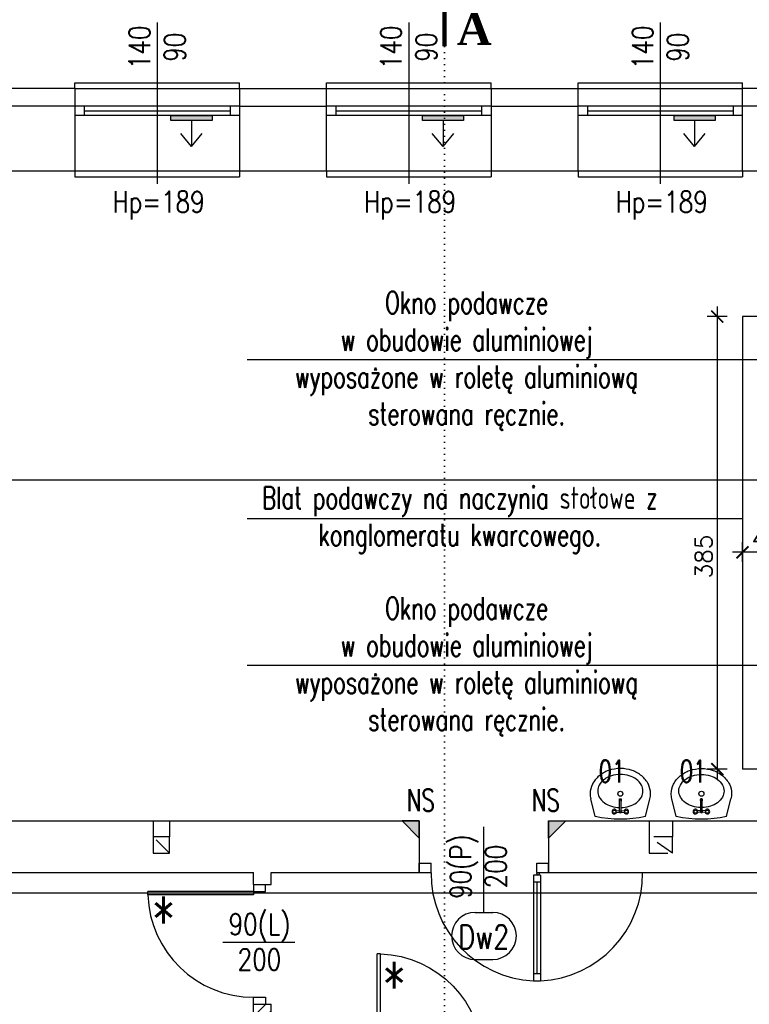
# Model space of a CAD drawing. Header units: millimetres. Extents: x 31969 to 285678, y -69766 to -1123.
# Tile 86 of 176: x 141787 to 142408, y -10313 to -9476. Entities that reach past the tile are written whole.
import ezdxf
from ezdxf.lldxf.tags import DXFTag

# ---------------------------------------------------------------- set-up
doc = ezdxf.new("R2010")
doc.units = ezdxf.units.MM
doc.linetypes.add('DOT', pattern=[0.25, 0, -0.25])
doc.linetypes.add('KRE_16_8', pattern=[24, 16, -8])
for name, color, linetype in [('a- wentylacja Łukasza 2', 118, 'Continuous'), ('a-izolacja 1', 3, 'Continuous'), ('a-opis 1', 3, 'Continuous'), ('a-opis 2', 1, 'Continuous'), ('a-opis stolarki 1', 3, 'Continuous'), ('a-opis stolarki 2', 1, 'Continuous'), ('a-opis technologii 2', 12, 'Continuous'), ('a-przekrój 2', 251, 'Continuous'), ('a-stolarka drzwiowa', 3, 'Continuous'), ('a-stolarka okienna', 3, 'Continuous'), ('a-szkło', 4, 'Continuous'), ('a-wentylacja', 3, 'Continuous'), ('a-wymiary', 11, 'Continuous'), ('a-wyposażenie', 84, 'Continuous'), ('a-ściany działowe projektowane', 5, 'Continuous'), ('a-ściany istniejące murowane', 6, 'Continuous')]:
    doc.layers.add(name, color=color, linetype=linetype)
doc.styles.add('MAREK', font='simplex.shx')
doc.styles.add('RS01507', font='romans.shx', dxfattribs={"width": 0.7, "height": 0.15})
doc.styles.add('STYLE2', font='timesbd.ttf')
doc.styles.add('WYMIAR', font='romans.shx', dxfattribs={"width": 0.8})
tags = doc.linetypes.add('DASHED', pattern=[0.75, 0.5, -0.25]).pattern_tags.tags
tags[6:7] = [DXFTag(74, 4), DXFTag(75, 0), DXFTag(340, '0'), DXFTag(46, 1.0), DXFTag(50, 0.0), DXFTag(44, 0.0), DXFTag(45, 0.0)]
tags[4:5] = [DXFTag(74, 4), DXFTag(75, 0), DXFTag(340, '0'), DXFTag(46, 1.0), DXFTag(50, 0.0), DXFTag(44, 0.0), DXFTag(45, 0.0)]
doc.dimstyles.new('MAREK', dxfattribs={"dimscale": 0.85, "dimtxt": 17, "dimasz": 12, "dimexe": 10, "dimexo": 0.625, "dimgap": 5, "dimtad": 1, "dimdec": 1, "dimdsep": 46, "dimtxsty": 'MAREK', "dimblk1": 'ARCHTICK', "dimblk2": 'ARCHTICK', "dimsah": 1, "dimcen": 2.5, "dimdle": 10, "dimadec": 0, "dimazin": 0, "dimtfac": 1, "dimtdec": 1, "dimtmove": 1, "dimatfit": 3, "dimldrblk": 'ARCHTICK', "dimfxl": 10, "dimfxlon": 1, "dimtolj": 1, "dimtzin": 0, "dimarcsym": 0})

# ---------------------------------------------------------------- blocks, each defined once
blk = doc.blocks.new('A$C42BE72CD')
at = {"layer": 'a-stolarka drzwiowa'}
for p, q in [((6, 99.95), (0, 99.95)), ((6, 89.95), (6, 99.95)), ((96, 89.95), (96, 99.95)), ((96, 99.95), (102, 99.95)), ((0, 89.95), (6, 89.95)), ((6, 89.95), (9, 89.95)), ((6, 89.95), (6, 0)), ((9, 89.95), (9, 0)), ((102, 89.95), (96, 89.95)), ((9, 0), (6, 0))]:
    blk.add_line(p, q, dxfattribs=at)
at = {"layer": 'a-stolarka drzwiowa', "linetype": 'DASHED', "lineweight": 25, "ltscale": 20}
blk.add_arc((6, 89.95), 90, 271.91021, 0, dxfattribs=at)
blk = doc.blocks.new('_ARCHTICK')
at = {"color": 0, "linetype": 'ByBlock', "const_width": 0.15}
blk.add_lwpolyline([(-0.5, -0.5), (0.5, 0.5)], dxfattribs=at)
blk = doc.blocks.new('*D12')
at = {"layer": 'a-wymiary', "color": 0, "lineweight": -2, "ltscale": 100}
for p, q in [((142380.57, -9719.6), (142380.57, -10121.6)), ((142389.07, -9728.1), (142372.07, -9728.1)), ((142389.07, -10113.1), (142372.07, -10113.1))]:
    blk.add_line(p, q, dxfattribs=at)
at = {"layer": 'DEFPOINTS', "color": 0, "ltscale": 100}
for p in [(142402.07, -9728.1), (142380.57, -10113.1), (142402.07, -10113.1)]:
    blk.add_point(p, dxfattribs=at)
at = {"layer": 'a-wymiary', "color": 0, "lineweight": -2, "ltscale": 100, "xscale": 10.2, "yscale": 10.2, "zscale": 10.2}
for p, rotation in [((142380.57, -9728.1), 90), ((142380.57, -10113.1), 270)]:
    blk.add_blockref('_ARCHTICK', p, dxfattribs=dict(at, rotation=rotation))
at = {"layer": 'a-wymiary', "color": 0, "ltscale": 100, "insert": (142369.09, -9932.15), "char_height": 14.45, "attachment_point": 5, "rotation": 90, "style": 'MAREK'}
blk.add_mtext('\\A1;385', dxfattribs=at)
blk = doc.blocks.new('*D14')
at = {"layer": 'a-wymiary', "color": 0, "lineweight": -2, "ltscale": 100}
for p, q in [((142402.07, -9936.75), (142402.07, -9920.08)), ((142442.07, -9933.72), (142442.07, -9920.08)), ((142450.57, -9928.58), (142393.57, -9928.58))]:
    blk.add_line(p, q, dxfattribs=at)
at = {"layer": 'DEFPOINTS', "color": 0, "ltscale": 100}
for p in [(142402.07, -9928.58), (142402.07, -9937.28), (142442.07, -9934.25)]:
    blk.add_point(p, dxfattribs=at)
at = {"layer": 'a-wymiary', "color": 0, "lineweight": -2, "ltscale": 100, "xscale": 10.2, "yscale": 10.2, "zscale": 10.2, "rotation": 180}
blk.add_blockref('_ARCHTICK', (142402.07, -9928.58), dxfattribs=at)
at = {"layer": 'a-wymiary', "color": 0, "lineweight": -2, "ltscale": 100, "xscale": 10.2, "yscale": 10.2, "zscale": 10.2}
blk.add_blockref('_ARCHTICK', (142442.07, -9928.58), dxfattribs=at)
at = {"layer": 'a-wymiary', "color": 0, "ltscale": 100, "insert": (142422.07, -9917.11), "char_height": 14.45, "attachment_point": 5, "style": 'MAREK'}
blk.add_mtext('\\A1;40', dxfattribs=at)
blk = doc.blocks.new('*D106')
at = {"layer": 'a-wymiary', "color": 0, "lineweight": -2, "ltscale": 100}
for p, q in [((140928.07, -9875.72), (140928.07, -9858.72)), ((142442.07, -9875.19), (142442.07, -9858.72)), ((142450.57, -9867.22), (140919.57, -9867.22))]:
    blk.add_line(p, q, dxfattribs=at)
at = {"layer": 'DEFPOINTS', "color": 0, "ltscale": 100}
for p in [(140928.07, -9867.22), (140928.07, -9882.1), (142442.07, -9875.72)]:
    blk.add_point(p, dxfattribs=at)
at = {"layer": 'a-wymiary', "color": 0, "lineweight": -2, "ltscale": 100, "xscale": 10.2, "yscale": 10.2, "zscale": 10.2, "rotation": 180}
blk.add_blockref('_ARCHTICK', (140928.07, -9867.22), dxfattribs=at)
at = {"layer": 'a-wymiary', "color": 0, "lineweight": -2, "ltscale": 100, "xscale": 10.2, "yscale": 10.2, "zscale": 10.2}
blk.add_blockref('_ARCHTICK', (142442.07, -9867.22), dxfattribs=at)
at = {"layer": 'a-wymiary', "color": 0, "ltscale": 100, "insert": (141685.07, -9855.74), "char_height": 14.45, "attachment_point": 5, "style": 'MAREK'}
blk.add_mtext('\\A1;1514', dxfattribs=at)

msp = doc.modelspace()

# ---------------------------------------------------------------- hatches: boundary and pattern name
at = {"layer": 'a- wentylacja Łukasza 2', "linetype": 'DASHED', "ltscale": 0.009}
h = msp.add_hatch(color=256, dxfattribs=at)
h.dxf.hatch_style = 1
h.paths.add_polyline_path([(141915.76, -9557.1), (141915.76, -9561.3), (141950.76, -9561.3), (141950.76, -9557.1)])
h = msp.add_hatch(color=256, dxfattribs=at)
h.dxf.hatch_style = 1
h.paths.add_polyline_path([(142129.76, -9557.1), (142129.76, -9561.3), (142164.76, -9561.3), (142164.76, -9557.1)])
h = msp.add_hatch(color=256, dxfattribs=at)
h.dxf.hatch_style = 1
h.paths.add_polyline_path([(142343.76, -9557.1), (142343.76, -9561.3), (142378.76, -9561.3), (142378.76, -9557.1)])
at = {"layer": 'a-opis 1', "ltscale": 100}
h = msp.add_hatch(color=256, dxfattribs=at)
h.dxf.hatch_style = 1
h.paths.add_polyline_path([(142127.07, -10171.82), (142127.07, -10157.1), (142112.35, -10157.1), (142117.87, -10162.62), (142121.55, -10162.62), (142121.55, -10166.3)])
h.paths.add_polyline_path([(142121.55, -10166.3), (142121.55, -10162.62), (142117.87, -10162.62)], flags=17)
h = msp.add_hatch(color=256, dxfattribs=at)
h.dxf.hatch_style = 1
h.paths.add_polyline_path([(142237.07, -10171.82), (142237.07, -10157.1), (142251.79, -10157.1), (142246.27, -10162.62), (142242.59, -10162.62), (142242.59, -10166.3)])
h.paths.add_polyline_path([(142242.59, -10166.3), (142242.59, -10162.62), (142246.27, -10162.62)], flags=17)
at = {"layer": 'a-przekrój 2', "ltscale": 0.1}
h = msp.add_hatch(dxfattribs=at)
h.set_pattern_fill('LINE', color=256, scale=2.25, angle=45)
h.paths.add_polyline_path([(142266.07, -10375.1), (142266.07, -10360.1), (142236.07, -10360.1), (142236.07, -10375.1)])
h.paths.add_polyline_path([(142181.07, -10500.1), (142191.07, -10500.1), (142191.07, -10488.1), (142181.07, -10488.1)])
h.paths.add_polyline_path([(142089.07, -10500.1), (142089.07, -10488.1), (142027.07, -10488.1), (142027.07, -10500.1)])
h.paths.add_polyline_path([(142001.07, -10503.1), (141986.07, -10503.1), (141986.07, -10593.1), (142001.07, -10593.1)])
h.paths.add_polyline_path([(142001.07, -10313.1), (141986.07, -10313.1), (141986.07, -10360.1), (142001.07, -10360.1)])

# ---------------------------------------------------------------- linework, layer by layer
at = {"layer": 'a- wentylacja Łukasza 2', "linetype": 'DASHED', "ltscale": 0.009}
for p, q in [((141933.26, -9561.3), (141933.26, -9583.31)), ((142147.26, -9561.3), (142147.26, -9583.31)), ((142361.26, -9561.3), (142361.26, -9583.31)), ((141933.26, -9583.31), (141924.13, -9572.39)), ((141933.26, -9583.31), (141942.39, -9572.39)), ((142147.26, -9583.31), (142138.13, -9572.39)), ((142147.26, -9583.31), (142156.39, -9572.39)), ((142361.26, -9583.31), (142352.13, -9572.39)), ((142361.26, -9583.31), (142370.39, -9572.39))]:
    msp.add_line(p, q, dxfattribs=at)
for points in [[(141950.76, -9557.1), (141950.76, -9561.3), (141915.76, -9561.3), (141915.76, -9557.1)], [(142164.76, -9557.1), (142164.76, -9561.3), (142129.76, -9561.3), (142129.76, -9557.1)], [(142378.76, -9557.1), (142378.76, -9561.3), (142343.76, -9561.3), (142343.76, -9557.1)]]:
    msp.add_lwpolyline(points, close=True, dxfattribs=at)
at = {"layer": 'a-izolacja 1'}
for p, q in [((141834.07, -9549.1), (141726.07, -9549.1)), ((141974.07, -9549.1), (142048.07, -9549.1)), ((142188.07, -9549.1), (142262.07, -9549.1)), ((142477.07, -9549.1), (142402.07, -9549.1))]:
    msp.add_line(p, q, dxfattribs=at)
at = {"layer": 'a-opis 1', "linetype": 'DOT', "ltscale": 20}
msp.add_line((142148.48, -9498.2), (142148.5, -10504.8), dxfattribs=at)
at = {"layer": 'a-opis 1', "ltscale": 40}
for p, q in [((141980.69, -9764.68), (142442.07, -9764.68)), ((141980.69, -9899.87), (142402.07, -9899.87)), ((141980.69, -10024.68), (142442.07, -10024.68))]:
    msp.add_line(p, q, dxfattribs=at)
at = {"layer": 'a-opis 1', "ltscale": 100}
for p, q in [((142112.35, -10157.1), (142127.07, -10171.82)), ((142127.07, -10157.1), (142112.35, -10157.1)), ((142127.07, -10171.82), (142127.07, -10157.1)), ((142251.79, -10157.1), (142237.07, -10171.82)), ((142237.07, -10157.1), (142251.79, -10157.1)), ((142237.07, -10171.82), (142237.07, -10157.1))]:
    msp.add_line(p, q, dxfattribs=at)
at = {"layer": 'a-opis 2', "const_width": 3.74}
msp.add_lwpolyline([(142148.48, -9498.2), (142148.5, -9461.32), (142193.01, -9461.35), (142171.65, -9447.11)], dxfattribs=at)
at = {"layer": 'a-opis stolarki 1'}
for p, q in [((141904.07, -9477.88), (141904.07, -9615.01)), ((142118.07, -9477.88), (142118.07, -9615.01)), ((142332.07, -9477.88), (142332.07, -9615.01)), ((142182.07, -10234.88), (142182.07, -10162.07)), ((141959.94, -10260.1), (142021.23, -10260.1))]:
    msp.add_line(p, q, dxfattribs=at)
at = {"layer": 'a-opis stolarki 2'}
for p, q in [((142174.57, -10234.88), (142189.57, -10234.88)), ((142174.57, -10274.98), (142189.57, -10274.98))]:
    msp.add_line(p, q, dxfattribs=at)
for centre, start, end in [((142174.57, -10254.93), 90, 270), ((142189.57, -10254.93), 270, 90)]:
    msp.add_arc(centre, 20.05, start, end, dxfattribs=at)
at = {"layer": 'a-stolarka drzwiowa'}
for p, q in [((142127.07, -10193.1), (142137.07, -10193.1)), ((142127.07, -10201.1), (142127.07, -10193.1)), ((142137.07, -10201.1), (142137.07, -10193.1)), ((142227.07, -10193.1), (142237.07, -10193.1)), ((142227.07, -10201.1), (142227.07, -10193.1)), ((142237.07, -10201.1), (142237.07, -10193.1)), ((142127.07, -10201.1), (142137.07, -10201.1)), ((142227.07, -10201.1), (142237.07, -10201.1)), ((142230.07, -10203.1), (142224.07, -10203.1)), ((142224.07, -10203.1), (142224.07, -10293.01)), ((142230.07, -10209.1), (142224.07, -10209.1)), ((142230.07, -10203.1), (142230.07, -10293.01)), ((142224.07, -10287.01), (142230.07, -10287.01)), ((142224.07, -10293.01), (142230.07, -10293.01))]:
    msp.add_line(p, q, dxfattribs=at)
msp.add_circle((142228.07, -10202.1), 1, dxfattribs=at)
at = {"layer": 'a-stolarka drzwiowa', "linetype": 'DASHED', "lineweight": 25, "ltscale": 20}
for centre, start, end in [((142228.07, -10202.1), 179.47922, 267.48069), ((142226.07, -10202.1), 272.51931, 0.52078)]:
    msp.add_arc(centre, 91, start, end, dxfattribs=at)
at = {"layer": 'a-stolarka okienna', "ltscale": 40}
for p, q in [((141834.07, -9534.1), (141834.07, -9529.1)), ((141834.07, -9529.1), (141974.07, -9529.1)), ((141974.07, -9534.1), (141974.07, -9529.1)), ((142048.07, -9534.1), (142048.07, -9529.1)), ((142048.07, -9529.1), (142188.07, -9529.1)), ((142188.07, -9534.1), (142188.07, -9529.1)), ((142262.07, -9534.1), (142262.07, -9529.1)), ((142262.07, -9529.1), (142402.07, -9529.1)), ((142402.07, -9534.1), (142402.07, -9529.1)), ((141834.07, -9604.1), (141834.07, -9609.1)), ((141974.07, -9604.1), (141974.07, -9609.1)), ((142048.07, -9604.1), (142048.07, -9609.1)), ((142188.07, -9604.1), (142188.07, -9609.1)), ((142262.07, -9604.1), (142262.07, -9609.1)), ((142402.07, -9604.1), (142402.07, -9609.1)), ((141834.07, -9609.1), (141974.07, -9609.1)), ((142048.07, -9609.1), (142188.07, -9609.1)), ((142262.07, -9609.1), (142402.07, -9609.1)), ((142442.07, -9728.1), (142402.07, -9728.1)), ((142402.07, -9728.1), (142402.07, -10113.1)), ((142442.07, -10113.1), (142402.07, -10113.1))]:
    msp.add_line(p, q, dxfattribs=at)
at = {"layer": 'a-stolarka okienna', "linetype": 'DASHED', "lineweight": 25, "ltscale": 20}
for p, q in [((141834.07, -9534.1), (141974.07, -9534.1)), ((142048.07, -9534.1), (142188.07, -9534.1)), ((142262.07, -9534.1), (142402.07, -9534.1)), ((141834.07, -9604.1), (141974.07, -9604.1)), ((142048.07, -9604.1), (142188.07, -9604.1)), ((142262.07, -9604.1), (142402.07, -9604.1))]:
    msp.add_line(p, q, dxfattribs=at)
at = {"layer": 'a-stolarka okienna'}
for p, q in [((141974.07, -9549.1), (141834.07, -9549.1)), ((141842.3, -9557.1), (141842.3, -9549.1)), ((141966.3, -9557.1), (141966.3, -9549.1)), ((142188.07, -9549.1), (142048.07, -9549.1)), ((142056.3, -9557.1), (142056.3, -9549.1)), ((142180.3, -9557.1), (142180.3, -9549.1)), ((142402.07, -9549.1), (142262.07, -9549.1)), ((142270.3, -9557.1), (142270.3, -9549.1)), ((142394.3, -9557.1), (142394.3, -9549.1)), ((141974.07, -9557.1), (141834.3, -9557.1)), ((142188.07, -9557.1), (142048.3, -9557.1)), ((142402.07, -9557.1), (142262.3, -9557.1))]:
    msp.add_line(p, q, dxfattribs=at)
at = {"layer": 'a-stolarka okienna', "linetype": 'DASHED', "lineweight": 25, "ltscale": 40}
msp.add_line((143522.33, -10218.55), (140656.09, -10218.55), dxfattribs=at)
at = {"layer": 'a-szkło', "ltscale": 2}
for p, q in [((141842.3, -9553.1), (141966.3, -9553.1)), ((142056.3, -9553.1), (142180.3, -9553.1)), ((142270.3, -9553.1), (142394.3, -9553.1))]:
    msp.add_line(p, q, dxfattribs=at)
at = {"layer": 'a-szkło', "ltscale": 100}
msp.add_line((142227.07, -10209.1), (142227.07, -10287.01), dxfattribs=at)
at = {"layer": 'a-wentylacja', "linetype": 'KRE_16_8'}
for p, q in [((141900.57, -10157.1), (141900.57, -10170.6)), ((141914.57, -10157.1), (141914.57, -10170.6)), ((142322.57, -10157.1), (142322.57, -10170.6)), ((142342.57, -10157.1), (142342.57, -10170.6)), ((141914.57, -10184.6), (141900.57, -10170.6)), ((142342.57, -10184.6), (142322.57, -10170.6))]:
    msp.add_line(p, q, dxfattribs=at)
for points in [[(141914.57, -10184.6), (141914.57, -10170.6), (141900.57, -10170.6), (141900.57, -10184.6)], [(142342.57, -10184.6), (142342.57, -10170.6), (142322.57, -10170.6), (142322.57, -10184.6)]]:
    msp.add_lwpolyline(points, close=True, dxfattribs=at)
at = {"layer": 'a-wyposażenie'}
for p, q in [((142276.68, -10153.19), (142272.94, -10138.3)), ((142297.25, -10139.59), (142297.25, -10139)), ((142297.51, -10149.17), (142297.51, -10139.59)), ((142298.66, -10149.17), (142298.66, -10139.59)), ((142298.93, -10139.59), (142298.93, -10139)), ((142319.49, -10153.19), (142323.23, -10138.3)), ((142345.65, -10153.19), (142341.91, -10138.3)), ((142366.21, -10139.59), (142366.21, -10139)), ((142366.48, -10149.17), (142366.48, -10139.59)), ((142367.63, -10149.17), (142367.63, -10139.59)), ((142367.9, -10139.59), (142367.9, -10139)), ((142388.46, -10153.19), (142392.2, -10138.3)), ((142294.25, -10148.58), (142297.52, -10148.33)), ((142294.25, -10149.76), (142297.52, -10150)), ((142298.66, -10148.33), (142301.93, -10148.58)), ((142298.66, -10150), (142301.93, -10149.76)), ((142366.48, -10148.33), (142363.21, -10148.58)), ((142366.48, -10150), (142363.21, -10149.76)), ((142370.9, -10148.58), (142367.63, -10148.33)), ((142370.9, -10149.76), (142367.63, -10150))]:
    msp.add_line(p, q, dxfattribs=at)
for points in [[(142323.77, -10133.93, 0.115836), (142321.9, -10125.94, 0.104065), (142316.25, -10118.79, 0.09084), (142308.12, -10114.21, 0.083285), (142298.09, -10112.53, 0.083285), (142288.06, -10114.21, 0.09084), (142279.93, -10118.79, 0.104065), (142274.28, -10125.94, 0.115836), (142272.4, -10133.93, 0.061594), (142272.94, -10138.3, 0.104065)], [(142298.66, -10145.67, 0.067885), (142305.7, -10144.56, 0.084294), (142311.71, -10141.57, 0.106458), (142316, -10136.77, 0.130058), (142317.35, -10131.66, 0.130058), (142316, -10126.54, 0.106458), (142311.71, -10121.74, 0.084294), (142305.7, -10118.76, 0.073345), (142298.09, -10117.63, 0.073345), (142290.47, -10118.76, 0.084294), (142284.47, -10121.74, 0.106458), (142280.18, -10126.54, 0.130058), (142278.82, -10131.66, 0.130058), (142280.18, -10136.77, 0.106458), (142284.47, -10141.57, 0.084294), (142290.47, -10144.56, 0.067885), (142297.51, -10145.67, 0.067885)], [(142341.37, -10133.93, -0.115836), (142343.25, -10125.94, -0.104065), (142348.89, -10118.79, -0.09084), (142357.03, -10114.21, -0.083285), (142367.06, -10112.53, -0.083285), (142377.09, -10114.21, -0.09084), (142385.22, -10118.79, -0.104065), (142390.86, -10125.94, -0.115836), (142392.74, -10133.93, -0.061594), (142392.2, -10138.3, -0.104065)], [(142366.48, -10145.67, -0.067885), (142359.44, -10144.56, -0.084294), (142353.43, -10141.57, -0.106458), (142349.15, -10136.77, -0.130058), (142347.79, -10131.66, -0.130058), (142349.15, -10126.54, -0.106458), (142353.43, -10121.74, -0.084294), (142359.44, -10118.76, -0.073345), (142367.06, -10117.63, -0.073345), (142374.67, -10118.76, -0.084294), (142380.68, -10121.74, -0.106458), (142384.96, -10126.54, -0.130058), (142386.32, -10131.66, -0.130058), (142384.96, -10136.77, -0.106458), (142380.68, -10141.57, -0.084294), (142374.67, -10144.56, -0.067885), (142367.63, -10145.67, -0.067885)], [(142323.23, -10138.3, 0.061594), (142323.77, -10133.93, 0.115836)], [(142341.91, -10138.3, -0.061594), (142341.37, -10133.93, -0.115836)], [(142297.25, -10139, -0.104546), (142297.31, -10138.7, -0.100796), (142297.49, -10138.44, -0.095911), (142297.76, -10138.27, -0.09272), (142298.09, -10138.21, -0.09272), (142298.41, -10138.27, -0.095911), (142298.68, -10138.44, -0.100796), (142298.87, -10138.7, -0.104546), (142298.93, -10139, -0.104546)], [(142297.51, -10140.17, -0.009141), (142297.49, -10140.15, -0.100796), (142297.31, -10139.89, -0.104546), (142297.25, -10139.59, -0.104546), (142297.31, -10139.3, -0.100796), (142297.49, -10139.04, -0.095911), (142297.76, -10138.87, -0.09272), (142298.09, -10138.81, -0.09272), (142298.41, -10138.87, -0.095911), (142298.68, -10139.04, -0.100796), (142298.87, -10139.3, -0.104546), (142298.93, -10139.59, -0.104546), (142298.87, -10139.89, -0.100796), (142298.68, -10140.15, -0.009141), (142298.66, -10140.17, -0.09272)], [(142297.51, -10139.59, -0.104546), (142297.56, -10139.4, -0.100796), (142297.68, -10139.23, -0.095911), (142297.86, -10139.12, -0.09272), (142298.09, -10139.08, -0.09272), (142298.32, -10139.12, -0.095911), (142298.5, -10139.23, -0.100796), (142298.62, -10139.4, -0.104546), (142298.66, -10139.59, -0.104546)], [(142367.9, -10139, 0.104546), (142367.83, -10138.7, 0.100796), (142367.65, -10138.44, 0.095911), (142367.38, -10138.27, 0.09272), (142367.06, -10138.21, 0.09272), (142366.73, -10138.27, 0.095911), (142366.46, -10138.44, 0.100796), (142366.28, -10138.7, 0.104546), (142366.21, -10139, 0.104546)], [(142367.63, -10140.17, 0.009141), (142367.65, -10140.15, 0.100796), (142367.83, -10139.89, 0.104546), (142367.9, -10139.59, 0.104546), (142367.83, -10139.3, 0.100796), (142367.65, -10139.04, 0.095911), (142367.38, -10138.87, 0.09272), (142367.06, -10138.81, 0.09272), (142366.73, -10138.87, 0.095911), (142366.46, -10139.04, 0.100796), (142366.28, -10139.3, 0.104546), (142366.21, -10139.59, 0.104546), (142366.28, -10139.89, 0.100796), (142366.46, -10140.15, 0.009141), (142366.48, -10140.17, 0.09272)], [(142367.63, -10139.59, 0.104546), (142367.59, -10139.4, 0.100796), (142367.47, -10139.23, 0.095911), (142367.28, -10139.12, 0.09272), (142367.06, -10139.08, 0.09272), (142366.83, -10139.12, 0.095911), (142366.64, -10139.23, 0.100796), (142366.52, -10139.4, 0.104546), (142366.48, -10139.59, 0.104546)]]:
    msp.add_lwpolyline(points, format="xyb", dxfattribs=at)
for centre, radius in [((142298.09, -10133.97), 2.14), ((142367.06, -10133.97), 2.14), ((142293.03, -10149.17), 1.35), ((142303.14, -10149.17), 1.35), ((142362, -10149.17), 1.35), ((142372.11, -10149.17), 1.35)]:
    msp.add_circle(centre, radius, dxfattribs=at)
for centre, radius, start, end in [((142293.03, -10149.17), 2.02, 18.47955, 341.52045), ((142298.09, -10149.17), 1.01, 124.51811, 55.48189), ((142298.09, -10149.17), 0.573, 180, 0), ((142303.14, -10149.17), 2.02, 198.47955, 161.52045), ((142362, -10149.17), 2.02, 18.47955, 341.52045), ((142367.06, -10149.17), 1.01, 124.51811, 55.48189), ((142367.06, -10149.17), 0.573, 180, 0), ((142372.11, -10149.17), 2.02, 198.47955, 161.52045), ((142298.09, -10047.24), 108.09, 258.57881, 281.42119), ((142367.06, -10047.24), 108.09, 258.57881, 281.42119)]:
    msp.add_arc(centre, radius, start, end, dxfattribs=at)
at = {"layer": 'a-ściany działowe projektowane', "ltscale": 20}
for p, q in [((141986.07, -10360.1), (141986.07, -10313.1)), ((141986.07, -10313.1), (142001.07, -10313.1)), ((142001.07, -10360.1), (142001.07, -10313.1))]:
    msp.add_line(p, q, dxfattribs=at)
at = {"layer": 'a-ściany istniejące murowane'}
for p, q in [((141834.07, -9534.1), (141726.07, -9534.1)), ((141834.07, -9534.1), (141834.07, -9604.1)), ((141974.07, -9534.1), (141974.07, -9604.1)), ((141974.07, -9534.1), (142048.07, -9534.1)), ((142048.07, -9604.1), (142048.07, -9534.1)), ((142188.07, -9534.1), (142188.07, -9604.1)), ((142188.07, -9534.1), (142262.07, -9534.1)), ((142262.07, -9604.1), (142262.07, -9534.1)), ((142402.07, -9604.1), (142402.07, -9534.1)), ((142477.07, -9534.1), (142402.07, -9534.1)), ((141726.07, -9604.1), (141834.07, -9604.1)), ((141974.07, -9604.1), (142048.07, -9604.1)), ((142188.07, -9604.1), (142262.07, -9604.1)), ((142402.07, -9604.1), (142442.07, -9604.1)), ((141318.07, -10157.1), (142127.07, -10157.1)), ((142127.07, -10157.1), (142127.07, -10201.1)), ((142237.07, -10157.1), (142442.07, -10157.1)), ((142237.07, -10157.1), (142237.07, -10201.1)), ((141318.07, -10201.1), (141986.07, -10201.1)), ((141986.07, -10211.1), (141986.07, -10201.1)), ((142001.07, -10201.1), (142127.07, -10201.1)), ((142001.07, -10211.1), (142001.07, -10201.1)), ((142237.07, -10201.1), (142718.07, -10201.1)), ((141986.07, -10211.1), (142001.07, -10211.1))]:
    msp.add_line(p, q, dxfattribs=at)

# ---------------------------------------------------------------- block references
at = {"layer": 'a-stolarka drzwiowa', "ltscale": 100, "rotation": 269.9999999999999}
msp.add_blockref('A$C42BE72CD', (141896.12, -10211.1), dxfattribs=at)
at = {"layer": 'a-stolarka drzwiowa', "ltscale": 100, "xscale": -1, "rotation": 180}
msp.add_blockref('A$C42BE72CD', (142085.07, -10270.15), dxfattribs=at)

# ---------------------------------------------------------------- texts
at = {"layer": 'a-opis 1', "ltscale": 40, "style": 'RS01507'}
for s, insert, char_height, width, attachment_point in [('\\pxqc;Okno podawcze\\Pw obudowie aluminiowej\\Pwyposażone w roletę aluminiową sterowana ręcznie. ', (142353.49, -9824.7), 18.9125, 372.2719, 9), ('\\pxqc;Blat podawczy na naczynia stołowe z konglomeratu kwarcowego. ', (142353.49, -9929.51), 18.9125, 383.8677, 9), ('\\pxqc;Okno podawcze\\Pw obudowie aluminiowej\\Pwyposażone w roletę aluminiową sterowana ręcznie. ', (142353.49, -10084.7), 18.9125, 372.2719, 9), ('\\pxqc;NS', (142190.41, -10129.94), 18.913, 124.3193, 3), ('\\pxqc;NS', (142296.92, -10129.94), 18.913, 124.3193, 3)]:
    msp.add_mtext(s, dxfattribs=dict(at, insert=insert, char_height=char_height, width=width, attachment_point=attachment_point))
at = {"layer": 'a-opis 2', "style": 'STYLE2', "text_generation_flag": 6}
msp.add_text('A', height=26.96, rotation=179.93136, dxfattribs=at).set_placement((142159.09, -9496.98))
at = {"layer": 'a-opis stolarki 1', "char_height": 18, "width": 35.8438, "rotation": 90, "style": 'WYMIAR'}
for s, insert, attachment_point in [('\\pxqc;\\P140\\P90', (141928.05, -9516.88), 7), ('\\pxqc;\\P140\\P90', (142142.05, -9516.88), 7), ('\\pxqc;\\P140\\P90', (142356.05, -9516.88), 7), ('\\pxqc;\\P90(P)\\P200', (142123.19, -10178.01), 3)]:
    msp.add_mtext(s, dxfattribs=dict(at, insert=insert, attachment_point=attachment_point))
at = {"layer": 'a-opis stolarki 1', "char_height": 18, "width": 35.8438, "style": 'WYMIAR'}
for s, insert, attachment_point in [('\\pxqc;Hp=189', (141923.18, -9645.41), 9), ('\\pxqc;Hp=189', (142137.18, -9645.41), 9), ('\\pxqc;Hp=189', (142351.18, -9645.41), 9), ('\\pxqc;\\P90(L)\\P200', (141973.15, -10283.97), 7)]:
    msp.add_mtext(s, dxfattribs=dict(at, insert=insert, attachment_point=attachment_point))
at = {"layer": 'a-opis stolarki 2', "style": 'WYMIAR'}
for s, insert, char_height, width, attachment_point in [('\\A1;\\pxqc;*', (141971.59, -10261.53), 40.095, 124.3193, 9), ('Dw2', (142203.6, -10265.78), 20.047, 23.6587, 9), ('\\A1;\\pxqc;*', (142043.58, -10316.92), 40.095, 124.3193, 7)]:
    msp.add_mtext(s, dxfattribs=dict(at, insert=insert, char_height=char_height, width=width, attachment_point=attachment_point))
at = {"layer": 'a-opis technologii 2', "ltscale": 40, "style": 'RS01507', "width": 0.7}
for p in [(142279.67, -10124.29), (142348.63, -10124.29)]:
    msp.add_text('01', height=18.813, dxfattribs=at).set_placement(p)
at = {"layer": 'a-wyposażenie', "flags": 9}
for tag, p, s in [('FIXT_CODE', (142319.49, -10152.98), '10'), ('FU_WASTE', (142319.49, -10153.09), '1.0'), ('FU_TOTAL', (142319.49, -10153.03), '2.0'), ('FU_COLD', (142319.49, -10153.19), '1.5'), ('FU_HOT', (142319.49, -10153.14), '1.5'), ('FIXT_CODE', (142345.68, -10152.98), '10'), ('FU_WASTE', (142345.68, -10153.09), '1.0'), ('FU_TOTAL', (142345.69, -10153.03), '2.0'), ('FU_COLD', (142345.69, -10153.19), '1.5'), ('FU_HOT', (142345.69, -10153.14), '1.5')]:
    msp.add_attdef(tag, p, s, height=0.0214, rotation=180, dxfattribs=at)

# ---------------------------------------------------------------- dimensions: what is measured, and where the dimension line sits
at = {"layer": 'a-wymiary', "ltscale": 100}
dim = msp.add_linear_dim(base=(142380.57, -10113.1), p1=(142402.07, -9728.1), p2=(142402.07, -10113.1), angle=90, dimstyle='MAREK', dxfattribs=at)
dim.commit()
dim.dimension.update_dxf_attribs({"geometry": '*D12', "text_midpoint": (142380.57, -9932.15), "dimtype": 160})
for base, p1, p2, picture, middle in [((140928.07, -9867.22), (142442.07, -9875.72), (140928.07, -9882.1), '*D106', (141685.07, -9855.74)), ((142402.07, -9928.58), (142442.07, -9934.25), (142402.07, -9937.28), '*D14', (142422.07, -9917.11))]:
    dim = msp.add_linear_dim(base=base, p1=p1, p2=p2, dimstyle='MAREK', dxfattribs=at)
    dim.commit()
    dim.dimension.update_dxf_attribs({"geometry": picture, "text_midpoint": middle})

doc.saveas('drawing.dxf')
